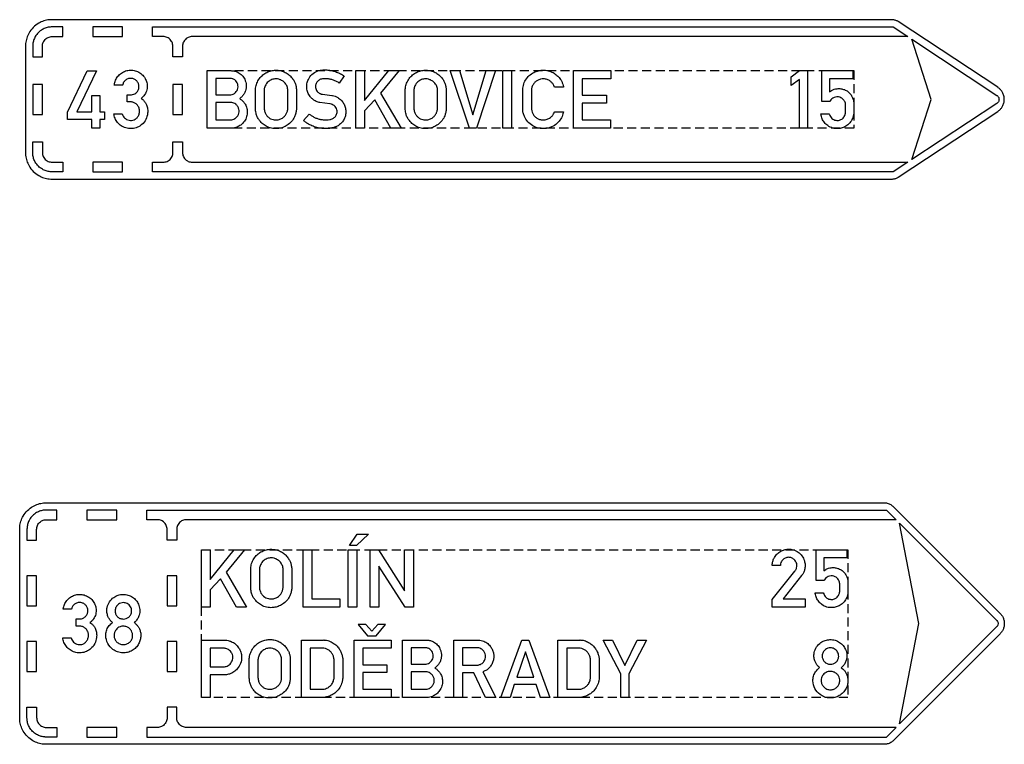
# Model space of a CAD drawing. Header units: millimetres. Extents: x -250 to 9561, y -312 to 1725.
# Tile 3 of 4: x 3673 to 5710, y 0 to 1500. Entities that reach past the tile are written whole.
import ezdxf

# ---------------------------------------------------------------- set-up
doc = ezdxf.new("R2010")
doc.units = ezdxf.units.MM
doc.header["$LTSCALE"] = 5
doc.linetypes.add('ČÁRKOVANÁX2', pattern=[1.5, 1, -0.5])
doc.layers.add('Značka', color=7, linetype='Continuous')

msp = doc.modelspace()

# ---------------------------------------------------------------- linework, layer by layer
at = {"layer": 'Značka', "color": 5}
for points in [[(3739.9, 1170.2), (5477.3, 1170.2, 0.001925), (5478.1, 1170.2, 0.006029), (5478.8, 1170.2, 0.031275), (5481.7, 1170.6, 0.030307), (5484.5, 1171.2, 0.031399), (5487.3, 1172.2, 0.03467), (5489.9, 1173.6), (5490.5, 1173.9), (5491.1, 1174.3), (5696.9, 1310.1), (5698.1, 1311), (5699.3, 1311.9, 0.052588), (5703.5, 1316, 0.052765), (5706.8, 1321, 0.065589), (5709.5, 1327.8, 0.065817), (5710.4, 1335.2, 0.06551), (5709.5, 1342.5, 0.063873), (5706.8, 1349.4, 0.052731), (5703.5, 1354.4, 0.057584), (5699.3, 1358.5), (5698.1, 1359.4), (5696.9, 1360.2), (5491.1, 1496.1), (5490.5, 1496.4), (5489.9, 1496.8, 0.031276), (5487.3, 1498.1, 0.030289), (5484.5, 1499.1, 0.031362), (5481.7, 1499.8, 0.03468), (5478.8, 1500.1), (5478.1, 1500.2), (5477.3, 1500.2), (3739.9, 1500.2), (3737, 1500.1), (3734.1, 1499.9, 0.055716), (3722.9, 1497.6, 0.056169), (3712.4, 1492.8, 0.069686), (3700.9, 1484.2, 0.068355), (3692.2, 1472.7, 0.05643), (3687.4, 1462.2, 0.061123), (3685.2, 1450.9, 0.012203), (3685, 1448.1, 0.004069), (3684.9, 1445.2), (3684.9, 1225.2, 0.003578), (3685, 1222.3, 0.010727), (3685.2, 1219.4, 0.055714), (3687.5, 1208.2, 0.056165), (3692.2, 1197.7, 0.069691), (3700.9, 1186.2, 0.068351), (3712.4, 1177.6, 0.056422), (3722.9, 1172.7, 0.061128), (3734.1, 1170.5), (3737, 1170.3), (3739.9, 1170.2)], [(3719.9, 1423.2), (3719.9, 1445.2, -0.003576), (3719.9, 1446.2, -0.010719), (3720, 1447.3, -0.055711), (3720.8, 1451.4, -0.056162), (3722.5, 1455.2, -0.069688), (3725.7, 1459.3, -0.068364), (3729.9, 1462.5, -0.056428), (3733.7, 1464.3, -0.061129), (3737.8, 1465.1), (3738.8, 1465.1), (3739.9, 1465.2), (3761.9, 1465.2), (3761.9, 1485.2), (3739.9, 1485.2), (3737.8, 1485.1), (3735.7, 1485, 0.055713), (3727.5, 1483.3, 0.056169), (3719.9, 1479.8, 0.069689), (3711.5, 1473.5, 0.068351), (3705.2, 1465.2, 0.056428), (3701.7, 1457.5, 0.061122), (3700.1, 1449.4, 0.0122), (3699.9, 1447.3, 0.004069), (3699.9, 1445.2), (3699.9, 1423.2), (3719.9, 1423.2)], [(5510.7, 1465.2), (4029.9, 1465.2), (4028.8, 1465.1), (4027.8, 1465.1, 0.055726), (4023.7, 1464.2, 0.056168), (4019.9, 1462.5, 0.069705), (4015.7, 1459.4, 0.068359), (4012.5, 1455.2, 0.056422), (4010.8, 1451.4, 0.061115), (4010, 1447.3, 0.012228), (4009.9, 1446.2, 0.004056), (4009.9, 1445.2), (4009.9, 1423.2), (3989.9, 1423.2), (3989.9, 1445.2), (3989.8, 1446.2, 0.01073), (3989.7, 1447.3, 0.055724), (3988.9, 1451.4, 0.056159), (3987.2, 1455.2, 0.069691), (3984, 1459.3, 0.068364), (3979.9, 1462.5, 0.056428), (3976, 1464.3, 0.06113), (3971.9, 1465.1), (3970.9, 1465.1), (3969.9, 1465.2), (3947.9, 1465.2), (3947.9, 1485.2), (5480.4, 1485.2), (5510.7, 1465.2)], [(5519, 1210.7), (5559, 1335.2), (5519, 1459.7), (5695, 1343.5), (5695.4, 1343.2), (5695.8, 1342.9, -0.052589), (5697.2, 1341.6, -0.05277), (5698.3, 1339.9, -0.065562), (5699.2, 1337.6, -0.065783), (5699.5, 1335.2, -0.065493), (5699.2, 1332.7, -0.063886), (5698.3, 1330.4), (5697.2, 1328.8, -0.057584), (5695.8, 1327.4), (5695.4, 1327.1), (5695, 1326.8), (5519, 1210.7)], [(3885, 1305.5), (3885.5, 1304.1, 0.016114), (3886, 1302.7, 0.066958), (3888.4, 1298.6, 0.067351), (3891.8, 1295.3, 0.079614), (3896.6, 1292.6, 0.083503), (3902, 1291.5, 0.07872), (3907.1, 1292, 0.077301), (3911.8, 1294.1, 0.094864), (3916.7, 1298.4, 0.087403), (3919.8, 1304.3, 0.097389), (3921, 1311.7, 0.104445), (3919.1, 1319, 0.094862), (3915.3, 1324.5, 0.09566), (3909.8, 1328.3, 0.045614), (3906.9, 1329.3, 0.043314), (3903.9, 1329.8), (3903.2, 1329.8), (3902.5, 1329.9), (3895.2, 1329.9), (3895.2, 1344.7), (3902.8, 1344.7), (3903.4, 1344.7), (3904.1, 1344.7, 0.089507), (3908.8, 1345.7, 0.078179), (3913, 1348.2, 0.09856), (3917.3, 1352.9, 0.099795), (3919.4, 1359, 0.096868), (3919.3, 1365.2, 0.098698), (3916.9, 1371, 0.100567), (3912.6, 1375.6, 0.097645), (3906.7, 1378.1, 0.106021), (3899.8, 1378.5, 0.108979), (3893.3, 1375.9, 0.096319), (3888.8, 1371.8, 0.100255), (3886.2, 1366.3), (3886, 1365.6), (3885.9, 1364.9), (3868.6, 1364.9, -0.004896), (3869.1, 1367.5, -0.014661), (3869.7, 1370.1, -0.07091), (3873.4, 1379.1, -0.076589), (3879.6, 1386.6, -0.078959), (3887.6, 1392.2, -0.07638), (3896.9, 1395.1, -0.077806), (3907, 1395.4, -0.077971), (3916.7, 1392.6, -0.081005), (3925.6, 1386.9, -0.080996), (3932.2, 1378.6, -0.076304), (3935.8, 1369.9, -0.079821), (3936.7, 1360.4, -0.092083), (3934.1, 1349.5, -0.10509), (3927.8, 1340.6, -0.020576), (3926, 1338.9), (3924, 1337.3), (3925.8, 1336), (3927.6, 1334.6, -0.058052), (3932.1, 1329.7, -0.058895), (3935.3, 1323.8, -0.07488), (3937.6, 1315.3, -0.064095), (3937.5, 1306.5, -0.089413), (3933.8, 1293.7, -0.101879), (3925.7, 1283.3, -0.087332), (3916.5, 1277.4, -0.080962), (3905.8, 1274.8, -0.079644), (3895, 1275.4, -0.082661), (3884.9, 1279.3, -0.076822), (3877, 1285.5, -0.07659), (3871.3, 1293.8, -0.041092), (3869.3, 1298.6, -0.040363), (3868.1, 1303.7), (3868, 1304.6), (3867.8, 1305.5), (3885, 1305.5)], [(4060.9, 1275.7), (4060.9, 1394.7), (4109.7, 1394.7), (4111, 1394.6), (4112.2, 1394.6, -0.053522), (4118.9, 1393.4, -0.058871), (4125.2, 1390.8, -0.084097), (4133.1, 1384.8, -0.083992), (4138.5, 1376.7, -0.052898), (4140.6, 1371, -0.048081), (4141.5, 1364.9, -0.047694), (4141.4, 1358.8, -0.051704), (4140, 1352.8, -0.05781), (4137.2, 1346.6, -0.056927), (4133.1, 1341.2, -0.018995), (4131.6, 1339.6, -0.01917), (4129.9, 1338.2), (4129, 1337.5), (4128.1, 1336.8), (4129.3, 1335.9), (4130.5, 1335, -0.045533), (4135.5, 1330.5, -0.053971), (4139.4, 1325.1, -0.077426), (4143, 1316.5, -0.076327), (4143.8, 1307.3, -0.084936), (4141.7, 1297, -0.082722), (4136.3, 1287.9, -0.067289), (4130.2, 1282, -0.067548), (4122.8, 1277.9, -0.045461), (4117.6, 1276.3, -0.04876), (4112.3, 1275.7), (4111.2, 1275.7), (4110.2, 1275.7), (4060.9, 1275.7)], [(4160.6, 1354.3, -0.001488), (4160.7, 1355.2, -0.004525), (4160.7, 1356.2, -0.030674), (4161.4, 1361.2, -0.031071), (4162.7, 1366.1, -0.066297), (4167.3, 1375.9, -0.068474), (4174.3, 1384.2, -0.061858), (4182, 1390, -0.059931), (4190.9, 1393.7, -0.057342), (4200.1, 1395.5, -0.057584), (4209.4, 1395.1, -0.056914), (4218.3, 1392.8, -0.057499), (4226.5, 1388.6, -0.055379), (4233.4, 1383, -0.053459), (4239, 1376.1, -0.043032), (4242.3, 1370.1, -0.048855), (4244.4, 1363.6, -0.022739), (4245.1, 1360.1, -0.012948), (4245.5, 1356.5), (4245.6, 1355.9), (4245.6, 1355.4), (4245.6, 1315.5, -0.00099), (4245.6, 1314.6, -0.002768), (4245.5, 1313.7, -0.035768), (4244.2, 1306.3, -0.047835), (4241.7, 1299.2, -0.07879), (4235.3, 1289.3, -0.073095), (4226.3, 1281.6, -0.060116), (4217.7, 1277.2, -0.059847), (4208.3, 1275, -0.071109), (4196.6, 1275, -0.074187), (4185.4, 1278.4, -0.06604), (4176.6, 1283.8, -0.061697), (4169.4, 1291.2, -0.047085), (4165.2, 1297.6, -0.053872), (4162.5, 1304.6, -0.030227), (4161.4, 1309.2, -0.017685), (4160.8, 1313.9), (4160.7, 1315), (4160.6, 1316.1), (4160.6, 1354.3)], [(4272.2, 1304.9), (4273.3, 1303.9), (4274.5, 1303, 0.039103), (4279.9, 1299.4, 0.032091), (4285.9, 1296.6, 0.03265), (4292.3, 1294.4, 0.039891), (4298.8, 1293.2, 0.024489), (4303.3, 1292.8, 0.01432), (4307.8, 1292.9, 0.035311), (4314.5, 1293.4, 0.084139), (4320.8, 1295.5, 0.055196), (4323.7, 1297.4, 0.056), (4326.2, 1299.9, 0.057315), (4328, 1302.8, 0.05691), (4329.2, 1306.1, 0.062829), (4329.7, 1309.9, 0.064434), (4329.2, 1313.7, 0.085849), (4327.1, 1318.5, 0.089188), (4323.6, 1322.3, 0.071834), (4319.8, 1324.5, 0.059307), (4315.7, 1325.7), (4315.2, 1325.7), (4314.7, 1325.8), (4293.9, 1328.5), (4293.1, 1328.7), (4292.3, 1329, -0.017774), (4288.3, 1330.3, -0.032305), (4284.4, 1332, -0.062178), (4278.6, 1336, -0.05528), (4273.8, 1341.3, -0.068822), (4269.2, 1349.4, -0.072887), (4267, 1358.4, -0.074661), (4267.3, 1367.6, -0.072247), (4270.2, 1376.4, -0.094604), (4277.7, 1386.8, -0.103596), (4288.5, 1393.5, -0.055199), (4295.3, 1395.4, -0.035097), (4302.4, 1396.1, -0.02941), (4310.4, 1396, -0.030642), (4318.2, 1394.8, -0.03294), (4326.7, 1392.6, -0.029907), (4334.9, 1389.3, -0.019585), (4339, 1387.3, -0.028937), (4342.9, 1384.8), (4343.7, 1384.2), (4344.5, 1383.7), (4334.3, 1369), (4332.9, 1369.9), (4331.6, 1370.7, 0.031818), (4325.3, 1373.8, 0.035472), (4318.7, 1376.1, 0.037908), (4311.9, 1377.5, 0.035605), (4304.9, 1377.9, 0.05695), (4297.4, 1377.2, 0.118684), (4290.9, 1374.1, 0.089577), (4287.6, 1370.5, 0.077151), (4285.5, 1366, 0.050936), (4285, 1362.9, 0.055001), (4285, 1359.8, 0.076583), (4286.3, 1355.4, 0.070202), (4288.7, 1351.6, 0.053199), (4291.1, 1349.2, 0.057403), (4293.9, 1347.4, 0.030535), (4295.4, 1346.7, 0.032979), (4296.9, 1346.3), (4298.2, 1346), (4299.4, 1345.9), (4319.1, 1343.3), (4319.7, 1343.2), (4320.4, 1343.1, -0.057691), (4325.9, 1341.6, -0.045352), (4331.1, 1339, -0.06211), (4338, 1333.6, -0.068461), (4343.2, 1326.8, -0.067352), (4346.5, 1319.1, -0.064545), (4347.8, 1310.8, -0.073537), (4346.8, 1301.2, -0.075687), (4343.1, 1292.3, -0.065672), (4338.1, 1285.7, -0.06668), (4331.6, 1280.7, -0.056086), (4324.6, 1277.5, -0.038298), (4317.1, 1275.6, -0.042199), (4306.3, 1274.6, -0.042477), (4295.6, 1275.3, -0.040677), (4285.1, 1277.7, -0.036914), (4275.1, 1281.6, -0.028951), (4268.6, 1285.1, -0.038935), (4262.6, 1289.4), (4261.5, 1290.3), (4260.5, 1291.2), (4272.2, 1304.9)], [(4470.5, 1354.3), (4470.6, 1355.2, -0.004463), (4470.7, 1356.2, -0.030674), (4471.3, 1361.2, -0.031065), (4472.6, 1366.1, -0.066297), (4477.2, 1375.9, -0.068476), (4484.2, 1384.2, -0.061858), (4491.9, 1390, -0.059933), (4500.8, 1393.7, -0.057342), (4510, 1395.5, -0.057585), (4519.3, 1395.1, -0.056914), (4528.2, 1392.8, -0.057496), (4536.4, 1388.6, -0.055379), (4543.3, 1383, -0.053448), (4548.9, 1376.1, -0.043017), (4552.2, 1370.1, -0.048838), (4554.3, 1363.6, -0.022706), (4555, 1360.1, -0.012948), (4555.4, 1356.5), (4555.5, 1355.9), (4555.6, 1355.4), (4555.6, 1315.5), (4555.5, 1314.6), (4555.4, 1313.7, -0.035776), (4554.1, 1306.3, -0.047842), (4551.6, 1299.2, -0.078799), (4545.2, 1289.3, -0.073095), (4536.2, 1281.6, -0.060122), (4527.6, 1277.2, -0.059847), (4518.2, 1275, -0.071109), (4506.5, 1275, -0.074185), (4495.3, 1278.4, -0.066043), (4486.5, 1283.8, -0.061691), (4479.3, 1291.2, -0.047086), (4475.1, 1297.6, -0.053872), (4472.4, 1304.6, -0.030221), (4471.3, 1309.2, -0.017672), (4470.7, 1313.9), (4470.6, 1315), (4470.5, 1316.1), (4470.5, 1354.3)], [(4798.2, 1309.7), (4797.7, 1307.5), (4797.2, 1305.3, -0.074267), (4792.6, 1294.7, -0.07334), (4785.1, 1285.8, -0.087472), (4773.4, 1278.1, -0.087033), (4759.9, 1274.8, -0.081781), (4746.8, 1275.6, -0.082642), (4734.7, 1280.5, -0.082255), (4724.5, 1288.8, -0.076612), (4717.4, 1300, -0.049038), (4714.8, 1307, -0.06406), (4713.8, 1314.2), (4713.8, 1315.1), (4713.9, 1316), (4713.9, 1356), (4713.9, 1357.2), (4714.1, 1358.4, -0.076277), (4717.1, 1369.9, -0.076924), (4723.5, 1380.2, -0.07328), (4731.8, 1387.9, -0.069836), (4741.9, 1393.1, -0.059238), (4751.3, 1395.4, -0.060626), (4761, 1395.4, -0.068021), (4771.6, 1392.9, -0.06641), (4781.3, 1387.6, -0.053993), (4787.9, 1381.8, -0.055384), (4793.1, 1374.8, -0.038268), (4795.8, 1369.6, -0.040719), (4797.5, 1364.1), (4797.9, 1362.4), (4798.3, 1360.7), (4779.6, 1360.7), (4778.9, 1362.5, 0.015644), (4778.1, 1364.2, 0.060783), (4775, 1369, 0.062697), (4770.8, 1372.9, 0.078745), (4764.4, 1376.3, 0.078053), (4757.3, 1377.6, 0.073295), (4750.6, 1377, 0.073377), (4744.3, 1374.5, 0.069989), (4739.1, 1370.7, 0.0703), (4735.2, 1365.6, 0.038797), (4733.6, 1362.3, 0.035413), (4732.5, 1358.9, 0.022029), (4732.1, 1357, 0.028788), (4731.9, 1355), (4731.8, 1354.5), (4731.8, 1354), (4731.8, 1316.3), (4731.9, 1315.6), (4732, 1314.8, 0.059588), (4733.3, 1308.7, 0.068103), (4736.2, 1303.2, 0.072022), (4740.4, 1298.5, 0.068632), (4745.7, 1295, 0.071736), (4752, 1292.9, 0.073118), (4758.7, 1292.7, 0.082615), (4766.1, 1294.6, 0.081785), (4772.5, 1298.8, 0.058806), (4776.2, 1302.8, 0.059261), (4778.8, 1307.5), (4779.3, 1308.6), (4779.7, 1309.7), (4798.2, 1309.7)], [(5348.1, 1305.4), (5348.3, 1304.6), (5348.6, 1303.8, 0.061321), (5350.5, 1299.5, 0.076057), (5353.5, 1295.9, 0.081251), (5357.4, 1293.2, 0.074055), (5362, 1291.9, 0.102548), (5369.1, 1292.1, 0.116977), (5375.3, 1295.2, 0.072321), (5378.3, 1298.1, 0.058833), (5380.3, 1301.8, 0.043852), (5381.4, 1304.8, 0.050818), (5381.8, 1307.9), (5381.9, 1308.8), (5381.9, 1309.6), (5381.9, 1324), (5381.8, 1325.7), (5381.5, 1327.4, 0.068278), (5380.3, 1330.8, 0.054012), (5378.2, 1333.9, 0.069233), (5374.5, 1337.4, 0.080534), (5370.1, 1339.7, 0.097815), (5364.1, 1340.5, 0.091131), (5358.2, 1339.1, 0.085459), (5353.4, 1336.3, 0.103671), (5350.1, 1332), (5349.9, 1331.5), (5349.6, 1330.9), (5332.9, 1330.9), (5332.9, 1394.7), (5396.7, 1394.7), (5396.7, 1377.7), (5348.8, 1377.7), (5348.8, 1350.9), (5350.8, 1352.3), (5352.8, 1353.5, -0.051738), (5358.4, 1356, -0.05271), (5364.5, 1357.3, -0.06579), (5372.1, 1357.3, -0.065565), (5379.5, 1355.3, -0.06935), (5386.6, 1351.4, -0.071359), (5392.3, 1345.7, -0.059659), (5395.9, 1339.8, -0.05382), (5398.1, 1333.3), (5398.7, 1330.7), (5398.9, 1328), (5398.9, 1327.6), (5398.9, 1327.3), (5398.9, 1308.2), (5398.8, 1307.3), (5398.8, 1306.5, -0.045309), (5398, 1301, -0.043665), (5396.3, 1295.8, -0.080872), (5390.8, 1286.6, -0.08453), (5382.6, 1279.6, -0.069816), (5374.8, 1276, -0.066782), (5366.4, 1274.6, -0.084629), (5355.2, 1275.9, -0.088721), (5345.1, 1280.9, -0.07419), (5338.3, 1287.2, -0.070954), (5333.6, 1295.1, -0.035747), (5332.1, 1299.4, -0.037157), (5331.2, 1303.8), (5331.1, 1304.6), (5331, 1305.4), (5348.1, 1305.4)], [(4079, 1378.7), (4079, 1344.7), (4107.5, 1344.7), (4108.6, 1344.8), (4109.7, 1344.8, 0.091636), (4114.8, 1346.2, 0.080742), (4119.2, 1349.3, 0.081305), (4122.6, 1353.5, 0.086095), (4124.4, 1358.6, 0.08746), (4124.6, 1364.1, 0.085843), (4122.9, 1369.3, 0.081925), (4119.8, 1373.6, 0.078646), (4115.6, 1376.8, 0.046715), (4112.9, 1378, 0.054002), (4110.1, 1378.6), (4109.5, 1378.6), (4108.9, 1378.7), (4079, 1378.7)], [(4178.8, 1354.2), (4178.8, 1316.1), (4178.8, 1315.4), (4178.9, 1314.7, 0.037584), (4179.5, 1310.9, 0.041676), (4180.7, 1307.3, 0.062888), (4183.5, 1302.4, 0.060173), (4187.4, 1298.3, 0.059421), (4192, 1295.2, 0.064329), (4197.2, 1293.2, 0.050505), (4201.4, 1292.6, 0.044565), (4205.8, 1292.8, 0.073918), (4213.1, 1294.7, 0.085005), (4219.4, 1298.8, 0.073628), (4223.6, 1303.7, 0.063572), (4226.4, 1309.5, 0.033212), (4227.2, 1312.5, 0.042657), (4227.6, 1315.5, 0.00462), (4227.6, 1315.8), (4227.6, 1316.2), (4227.6, 1354.1, 0.002796), (4227.6, 1354.8, 0.00841), (4227.6, 1355.5, 0.062598), (4226.9, 1359.6, 0.048312), (4225.4, 1363.6, 0.076906), (4221, 1370, 0.08378), (4214.8, 1374.6, 0.069864), (4209.1, 1376.9, 0.066682), (4203, 1377.6, 0.088518), (4194.5, 1376.1, 0.098117), (4187.2, 1371.8, 0.062848), (4183.6, 1367.8, 0.051386), (4180.9, 1363.2, 0.039531), (4179.5, 1359.4, 0.050745), (4178.8, 1355.5, 0.007108), (4178.8, 1354.9, 0.002307), (4178.8, 1354.2)], [(4488.7, 1354.2), (4488.7, 1316.1), (4488.7, 1315.4, 0.005165), (4488.8, 1314.7, 0.037584), (4489.4, 1310.9, 0.041676), (4490.6, 1307.3, 0.062884), (4493.4, 1302.4, 0.060158), (4497.3, 1298.3, 0.059421), (4501.9, 1295.2, 0.064337), (4507.1, 1293.2, 0.050509), (4511.3, 1292.6, 0.044565), (4515.7, 1292.8, 0.073921), (4523, 1294.7, 0.085014), (4529.3, 1298.8, 0.073642), (4533.5, 1303.7, 0.063581), (4536.3, 1309.5, 0.033212), (4537.1, 1312.5, 0.042657), (4537.5, 1315.5), (4537.5, 1315.8), (4537.5, 1316.2), (4537.5, 1354.1), (4537.5, 1354.8, 0.00832), (4537.5, 1355.5, 0.062613), (4536.9, 1359.6, 0.048324), (4535.3, 1363.6, 0.076906), (4530.9, 1370, 0.083776), (4524.7, 1374.6, 0.069857), (4519, 1376.9, 0.06668), (4512.9, 1377.6, 0.088519), (4504.4, 1376.1, 0.098118), (4497.1, 1371.8, 0.06286), (4493.5, 1367.8, 0.051395), (4490.8, 1363.2, 0.039531), (4489.4, 1359.4, 0.050753), (4488.7, 1355.5, 0.0072), (4488.7, 1354.9), (4488.7, 1354.2)], [(4079, 1328.9), (4079, 1292.8), (4107.6, 1292.8), (4108.7, 1292.8), (4109.8, 1292.9, 0.05871), (4114, 1293.7, 0.063108), (4118, 1295.5, 0.084062), (4122.4, 1299.1, 0.085728), (4125.4, 1304, 0.082254), (4126.7, 1309.3, 0.080975), (4126.3, 1314.7, 0.088842), (4124, 1320.4, 0.084254), (4119.9, 1325, 0.065597), (4116.2, 1327.4, 0.080403), (4112, 1328.6), (4110.8, 1328.8), (4109.6, 1328.9), (4079, 1328.9)], [(3719.9, 1247.2), (3719.9, 1225.2), (3719.9, 1224.1, 0.010719), (3720, 1223.1, 0.055715), (3720.8, 1219, 0.056167), (3722.5, 1215.2, 0.069688), (3725.7, 1211, 0.068346), (3729.9, 1207.9, 0.056442), (3733.7, 1206.1, 0.061115), (3737.8, 1205.3), (3738.8, 1205.2), (3739.9, 1205.2), (3761.9, 1205.2), (3761.9, 1185.2), (3739.9, 1185.2), (3737.8, 1185.3), (3735.7, 1185.4, -0.055713), (3727.5, 1187.1, -0.056169), (3719.9, 1190.5, -0.069693), (3711.5, 1196.8, -0.068355), (3705.2, 1205.2, -0.056428), (3701.7, 1212.8, -0.061122), (3700.1, 1221, -0.012202), (3699.9, 1223.1, -0.004068), (3699.9, 1225.2), (3699.9, 1247.2), (3719.9, 1247.2)], [(5480.4, 1185.2), (3947.9, 1185.2), (3947.9, 1205.2), (3969.9, 1205.2), (3970.9, 1205.2), (3971.9, 1205.3, 0.055698), (3976, 1206.1, 0.056168), (3979.9, 1207.9, 0.069686), (3984, 1211, 0.068359), (3987.2, 1215.2, 0.056422), (3988.9, 1219, 0.061129), (3989.7, 1223.1, 0.012221), (3989.8, 1224.1, 0.004085), (3989.9, 1225.2), (3989.9, 1247.2), (4009.9, 1247.2), (4009.9, 1225.2, 0.003561), (4009.9, 1224.1, 0.01073), (4010, 1223.1, 0.055727), (4010.8, 1219, 0.056164), (4012.5, 1215.2, 0.069691), (4015.7, 1211, 0.068345), (4019.9, 1207.9, 0.056441), (4023.7, 1206.1, 0.061115), (4027.8, 1205.3), (4028.8, 1205.2), (4029.9, 1205.2), (5510.7, 1205.2), (5480.4, 1185.2)], [(3727.8, 499.9), (5462.5, 499.9), (5463.5, 499.9, -0.008061), (5464.4, 499.9, -0.042035), (5468.3, 499.3, -0.0409), (5472.1, 498, -0.042267), (5475.6, 496.3, -0.046616), (5478.7, 493.9), (5479.5, 493.3), (5480.2, 492.6), (5701.6, 271.1), (5702.7, 270), (5703.7, 268.8, -0.055725), (5707.2, 263.6, -0.05616), (5709.4, 257.7, -0.069695), (5710.5, 249.9, -0.068339), (5709.4, 242.2, -0.056404), (5707.2, 236.3, -0.061118), (5703.7, 231.1), (5702.7, 229.9), (5701.6, 228.7), (5480.2, 7.3), (5479.5, 6.6), (5478.7, 5.9, -0.042026), (5475.6, 3.6, -0.040912), (5472.1, 1.8, -0.042256), (5468.3, 0.6, -0.046623), (5464.4, 0, -0.009272), (5463.5, 0), (5462.5, -0.1), (3727.8, -0.1, -0.003577), (3725, 0, -0.010726), (3722.1, 0.2, -0.055715), (3710.9, 2.5, -0.056166), (3700.3, 7.3, -0.06969), (3688.9, 16, -0.068356), (3680.2, 27.4, -0.056428), (3675.4, 37.9, -0.061122), (3673.1, 49.2, -0.012202), (3673, 52.1, -0.004069), (3672.8, 54.9), (3672.8, 444.9, -0.003577), (3673, 447.8, -0.010727), (3673.1, 450.7, -0.055715), (3675.5, 461.9, -0.056165), (3680.2, 472.4, -0.069692), (3688.9, 483.9, -0.068357), (3700.3, 492.6, -0.056429), (3710.9, 497.4, -0.061123), (3722.1, 499.6), (3725, 499.8), (3727.8, 499.9)], [(3707.9, 422.9), (3707.9, 444.9, -0.003576), (3708, 446, -0.010723), (3708, 447, -0.055716), (3708.9, 451.1, -0.056165), (3710.6, 454.9, -0.069688), (3713.7, 459.1, -0.068355), (3717.9, 462.3, -0.056435), (3721.7, 464, -0.061122), (3725.8, 464.8), (3726.9, 464.9), (3727.9, 464.9), (3749.9, 464.9), (3749.9, 484.9), (3727.9, 484.9), (3725.8, 484.9), (3723.7, 484.7, 0.055713), (3715.6, 483, 0.056166), (3707.9, 479.6, 0.069689), (3699.6, 473.3, 0.068357), (3693.3, 464.9, 0.056427), (3689.8, 457.3, 0.061122), (3688.1, 449.1, 0.012202), (3688, 447, 0.004069), (3687.9, 444.9), (3687.9, 422.9), (3707.9, 422.9)], [(5486.7, 464.9), (4017.9, 464.9), (4016.9, 464.9), (4015.8, 464.8, 0.055714), (4011.7, 464, 0.056168), (4007.9, 462.3, 0.069687), (4003.8, 459.1, 0.068351), (4000.6, 454.9, 0.056435), (3998.8, 451.1, 0.061122), (3998, 447, 0.012165), (3998, 446, 0.004057), (3997.9, 444.9), (3997.9, 422.9), (3977.9, 422.9), (3977.9, 444.9, 0.00359), (3977.9, 446, 0.010705), (3977.8, 447, 0.055714), (3977, 451.1, 0.056168), (3975.2, 454.9, 0.069687), (3972.1, 459.1, 0.068351), (3967.9, 462.3, 0.056435), (3964.1, 464, 0.061122), (3960, 464.8), (3959, 464.9), (3957.9, 464.9), (3935.9, 464.9), (3935.9, 484.9), (5466.7, 484.9), (5486.7, 464.9)], [(5493.8, 42), (5533.8, 249.9), (5493.8, 457.9), (5694.6, 257), (5695, 256.6), (5695.3, 256.2), (5696.5, 254.5), (5697.2, 252.5, -0.06968), (5697.6, 249.9), (5697.2, 247.3), (5696.5, 245.4), (5695.3, 243.6), (5695, 243.2), (5694.6, 242.9), (5493.8, 42)], [(4150.9, 362.5), (4150.9, 363.5), (4151, 364.5, -0.030684), (4151.6, 369.4, -0.031073), (4152.9, 374.3, -0.066298), (4157.5, 384.1, -0.068482), (4164.5, 392.4, -0.061859), (4172.2, 398.2, -0.059931), (4181.1, 402, -0.057346), (4190.3, 403.7, -0.057578), (4199.6, 403.3, -0.056911), (4208.5, 401.1, -0.057499), (4216.7, 396.9, -0.055376), (4223.6, 391.3, -0.053459), (4229.2, 384.3, -0.043034), (4232.5, 378.3, -0.048857), (4234.6, 371.9, -0.022736), (4235.3, 368.4, -0.012964), (4235.7, 364.8), (4235.8, 364.2), (4235.9, 363.6), (4235.9, 323.7), (4235.8, 322.8), (4235.7, 321.9, -0.035784), (4234.4, 314.5, -0.047851), (4231.9, 307.4, -0.078787), (4225.6, 297.5, -0.073097), (4216.5, 289.8, -0.060113), (4207.9, 285.4, -0.059844), (4198.5, 283.2, -0.071111), (4186.8, 283.3, -0.074185), (4175.6, 286.7, -0.066038), (4166.8, 292, -0.061695), (4159.6, 299.5, -0.047085), (4155.4, 305.8, -0.053876), (4152.7, 312.8, -0.030222), (4151.6, 317.5, -0.01768), (4151, 322.2), (4150.9, 323.3), (4150.9, 324.4), (4150.9, 362.5)], [(5230.2, 283.9), (5230.2, 299.8), (5276.8, 358.4), (5277.5, 359.3), (5278.1, 360.2, 0.083007), (5280.6, 365.5, 0.094413), (5281.2, 371.3, 0.092135), (5280, 376.6, 0.084041), (5277, 381.2, 0.098132), (5271.7, 385.3, 0.106058), (5265.3, 387, 0.106169), (5258.8, 386.2, 0.099961), (5253.1, 382.8, 0.083701), (5249.5, 378.7, 0.091649), (5247.6, 373.7), (5247.3, 371.9), (5247.2, 370), (5230.2, 370), (5230.3, 371.6), (5230.3, 373.2, -0.059427), (5231.8, 380.4, -0.058248), (5234.8, 387, -0.072137), (5240.5, 394.3, -0.072222), (5247.9, 399.7, -0.061477), (5255.1, 402.7, -0.059945), (5262.8, 403.8, -0.083062), (5273.8, 402.6, -0.087055), (5283.8, 397.7, -0.087756), (5291.8, 390, -0.087803), (5296.7, 380.1, -0.068495), (5298.2, 371.6, -0.06242), (5297.5, 363, -0.050672), (5295.6, 356.6, -0.061844), (5292.4, 350.9), (5291.8, 350), (5291.1, 349.2), (5252.5, 300.9), (5298.2, 300.9), (5298.2, 283.9), (5230.2, 283.9)], [(5336.1, 313.6), (5336.3, 312.8), (5336.6, 312.1, 0.061326), (5338.5, 307.8, 0.076057), (5341.5, 304.1, 0.081246), (5345.4, 301.5, 0.074037), (5349.9, 300.1, 0.10254), (5357.1, 300.3, 0.116985), (5363.3, 303.4, 0.072331), (5366.3, 306.4, 0.058843), (5368.3, 310, 0.043849), (5369.4, 313, 0.050817), (5369.8, 316.2), (5369.9, 317), (5369.9, 317.8), (5369.9, 332.3), (5369.7, 334), (5369.5, 335.6, 0.06828), (5368.3, 339.1, 0.054022), (5366.2, 342.2, 0.06925), (5362.5, 345.7, 0.08055), (5358, 347.9, 0.097815), (5352.1, 348.8, 0.091126), (5346.1, 347.4, 0.085473), (5341.4, 344.5, 0.103664), (5338.1, 340.2), (5337.9, 339.7), (5337.6, 339.2), (5320.9, 339.2), (5320.9, 402.9), (5384.7, 402.9), (5384.7, 386), (5336.8, 386), (5336.8, 359.2), (5338.8, 360.5), (5340.8, 361.8, -0.051729), (5346.4, 364.3, -0.052706), (5352.4, 365.6, -0.065798), (5360.1, 365.6, -0.065557), (5367.5, 363.6, -0.069363), (5374.6, 359.7, -0.071362), (5380.3, 354, -0.059655), (5383.9, 348.1, -0.053817), (5386.1, 341.6), (5386.6, 338.9), (5386.8, 336.2), (5386.8, 335.9), (5386.8, 335.5), (5386.8, 316.4), (5386.8, 315.6), (5386.8, 314.7, -0.045308), (5386, 309.3, -0.043665), (5384.3, 304, -0.080877), (5378.8, 294.8, -0.08453), (5370.6, 287.9, -0.069813), (5362.8, 284.3, -0.066782), (5354.4, 282.9, -0.084624), (5343.2, 284.2, -0.088723), (5333.1, 289.2, -0.074188), (5326.3, 295.5, -0.070953), (5321.6, 303.4, -0.035744), (5320.1, 307.6, -0.037157), (5319.2, 312.1), (5319.1, 312.8), (5319, 313.6), (5336.1, 313.6)], [(4169, 362.4), (4169, 324.4), (4169, 323.6), (4169.1, 322.9, 0.037599), (4169.7, 319.2, 0.041691), (4171, 315.6, 0.062903), (4173.7, 310.7, 0.060173), (4177.7, 306.5, 0.059421), (4182.2, 303.4, 0.064326), (4187.4, 301.5, 0.050523), (4191.7, 300.8, 0.044573), (4196, 301, 0.073914), (4203.3, 303, 0.085011), (4209.6, 307.1, 0.073621), (4213.9, 311.9, 0.063585), (4216.6, 317.8, 0.033171), (4217.4, 320.7, 0.042617), (4217.8, 323.7), (4217.8, 324.1), (4217.8, 324.5), (4217.8, 362.3), (4217.8, 363), (4217.8, 363.7, 0.062601), (4217.2, 367.8, 0.048315), (4215.6, 371.8, 0.076903), (4211.2, 378.2, 0.08377), (4205, 382.9, 0.069862), (4199.3, 385.2, 0.06667), (4193.2, 385.9, 0.088521), (4184.7, 384.4, 0.098116), (4177.4, 380, 0.062848), (4173.8, 376.1, 0.051404), (4171.2, 371.4, 0.039529), (4169.8, 367.7, 0.05075), (4169.1, 363.8), (4169, 363.1), (4169, 362.4)], [(3779.3, 220.2, 0.005361), (3779.8, 218.8, 0.016113), (3780.3, 217.5, 0.066969), (3782.7, 213.4, 0.067352), (3786.1, 210.1, 0.079617), (3790.9, 207.3, 0.083501), (3796.3, 206.3, 0.078723), (3801.4, 206.8, 0.077305), (3806.1, 208.8, 0.094873), (3811.1, 213.2, 0.087407), (3814.1, 219.1, 0.097388), (3815.3, 226.5, 0.104442), (3813.5, 233.7, 0.094863), (3809.6, 239.3, 0.095662), (3804.1, 243, 0.045595), (3801.2, 244, 0.043324), (3798.2, 244.5), (3797.5, 244.6), (3796.8, 244.6), (3789.5, 244.6), (3789.5, 259.5), (3797.1, 259.5), (3797.7, 259.5), (3798.4, 259.5, 0.089514), (3803.1, 260.4, 0.078181), (3807.3, 262.9, 0.098562), (3811.6, 267.7, 0.099796), (3813.7, 273.7, 0.096868), (3813.6, 280, 0.098697), (3811.2, 285.7, 0.100562), (3806.9, 290.3, 0.097636), (3801.1, 292.9, 0.106012), (3794.1, 293.2, 0.108975), (3787.6, 290.7, 0.096314), (3783.1, 286.5, 0.100254), (3780.5, 281, 0.009587), (3780.3, 280.4), (3780.2, 279.7), (3762.9, 279.7, -0.004902), (3763.4, 282.3, -0.014656), (3764, 284.8, -0.070911), (3767.7, 293.8, -0.07659), (3773.9, 301.4, -0.07896), (3781.9, 307, -0.076377), (3791.2, 309.9, -0.077803), (3801.3, 310.2, -0.077972), (3811, 307.3, -0.081009), (3819.9, 301.6, -0.080994), (3826.5, 293.4, -0.076304), (3830.2, 284.6, -0.079819), (3831, 275.1, -0.092078), (3828.4, 264.3, -0.105091), (3822.1, 255.3, -0.020585), (3820.3, 253.7, -0.006864), (3818.3, 252.1), (3820.1, 250.7, -0.015052), (3821.9, 249.3, -0.058052), (3826.4, 244.4, -0.058899), (3829.6, 238.6, -0.074884), (3831.9, 230.1, -0.064097), (3831.9, 221.2, -0.089411), (3828.1, 208.4, -0.101883), (3820, 198, -0.087332), (3810.8, 192.1, -0.080966), (3800.1, 189.5, -0.07965), (3789.3, 190.1, -0.082663), (3779.2, 194.1, -0.076825), (3771.3, 200.3, -0.076587), (3765.6, 208.5, -0.041096), (3763.6, 213.4, -0.040366), (3762.4, 218.4, -0.005213), (3762.3, 219.3), (3762.2, 220.2), (3779.3, 220.2)], [(3864.8, 252.3, -0.004525), (3863.2, 253.8, -0.013593), (3861.6, 255.3, -0.053041), (3857.7, 260.5, -0.056321), (3854.9, 266.4, -0.074006), (3853.2, 274.7, -0.069895), (3853.9, 283.2, -0.098171), (3858.8, 295, -0.100619), (3867.8, 304.1, -0.080454), (3876.6, 308.6, -0.075913), (3886.4, 310.2, -0.078228), (3896.8, 308.9, -0.081327), (3906.2, 304.5, -0.076774), (3913.5, 298.1, -0.074239), (3918.5, 289.8, -0.086922), (3921.4, 278.8, -0.09762), (3920.1, 267.6, -0.06932), (3917.1, 260.4, -0.065637), (3912.2, 254.4, -0.01101), (3911, 253.3, -0.003672), (3909.8, 252.1, -0.005467), (3911.8, 250.5, -0.016428), (3913.7, 248.7, -0.049535), (3917.7, 244.1, -0.049122), (3920.7, 238.7, -0.05798), (3922.9, 231.8, -0.057677), (3923.5, 224.6, -0.065986), (3922.3, 216.1, -0.061527), (3919, 208.1, -0.069163), (3913.3, 200.2, -0.073508), (3905.6, 194.2, -0.076286), (3896.2, 190.3, -0.072984), (3886, 189.4, -0.078096), (3875.4, 191.3, -0.08033), (3865.9, 196.5, -0.11502), (3855.2, 208.9, -0.124812), (3851.2, 224.8, -0.083783), (3852.4, 234.8, -0.08315), (3856.7, 243.8, -0.038223), (3859.8, 247.6, -0.030574), (3863.3, 251), (3864, 251.6), (3864.8, 252.3)], [(3887.4, 293.3, 0.080316), (3882, 292.4, 0.085962), (3877.2, 289.9, 0.116247), (3872.2, 284.1, 0.119269), (3870.3, 276.7, 0.107898), (3871.3, 270.1, 0.106442), (3874.9, 264.5, 0.104975), (3880.4, 260.7, 0.100132), (3887, 259.3, 0.094738), (3893.1, 260.2, 0.098508), (3898.5, 263.3, 0.106669), (3902.8, 268.8, 0.108978), (3904.4, 275.5, 0.076155), (3904, 280.1, 0.070396), (3902.3, 284.4, 0.07472), (3899.2, 288.4, 0.078342), (3895.1, 291.4, 0.064612), (3891.4, 292.8, 0.061609), (3887.4, 293.3)], [(3887.4, 244.5, 0.045287), (3884, 244.3, 0.047545), (3880.7, 243.4, 0.072359), (3876, 240.9, 0.073224), (3872.2, 237.1, 0.090606), (3869.1, 231.3, 0.092288), (3868.2, 224.8, 0.096897), (3869.7, 218, 0.096607), (3873.5, 212.3, 0.105779), (3879.8, 207.8, 0.105689), (3887.4, 206.3, 0.101748), (3894.6, 207.7, 0.102475), (3900.7, 211.7, 0.096588), (3904.8, 217.3, 0.094972), (3906.5, 224, 0.08007), (3906.1, 229.7, 0.079526), (3904, 235, 0.08588), (3899.9, 239.9, 0.087518), (3894.5, 243.1, 0.051609), (3891, 244.2, 0.047119), (3887.4, 244.5)], [(4048.9, 96.9), (4048.9, 215.9), (4097.1, 215.9), (4097.8, 215.9), (4098.5, 215.8, -0.025344), (4104.6, 214.6, -0.042922), (4110.5, 212.7, -0.079586), (4119.2, 207.5, -0.076488), (4126, 199.8, -0.07689), (4130.5, 190.6, -0.075742), (4132, 180.5, -0.094029), (4129.9, 167.4, -0.098358), (4123.1, 156.1, -0.07329), (4115.9, 149.7, -0.067693), (4107.3, 145.5, -0.034206), (4102.8, 144.3, -0.037879), (4098.2, 143.7, -0.004948), (4097.5, 143.7, -0.001649), (4096.7, 143.7), (4067.1, 143.7), (4067.1, 96.9), (4048.9, 96.9)], [(4147.9, 175.5), (4148, 176.5), (4148, 177.5, -0.030672), (4148.7, 182.4, -0.031076), (4150, 187.3, -0.066296), (4154.5, 197.1, -0.068478), (4161.6, 205.4, -0.061858), (4169.3, 211.2, -0.059929), (4178.2, 215, -0.057343), (4187.3, 216.7, -0.057581), (4196.7, 216.3, -0.056913), (4205.6, 214.1, -0.057498), (4213.8, 209.9, -0.05538), (4220.7, 204.3, -0.05346), (4226.3, 197.3, -0.043035), (4229.6, 191.3, -0.048855), (4231.7, 184.9, -0.022736), (4232.4, 181.4, -0.012929), (4232.8, 177.8), (4232.9, 177.2), (4232.9, 176.6), (4232.9, 136.7), (4232.8, 135.8), (4232.7, 134.9, -0.035785), (4231.5, 127.5, -0.047835), (4229, 120.4, -0.078788), (4222.6, 110.5, -0.073095), (4213.5, 102.8, -0.060114), (4204.9, 98.4, -0.059846), (4195.5, 96.2, -0.071111), (4183.8, 96.3, -0.074188), (4172.6, 99.7, -0.066043), (4163.8, 105, -0.061698), (4156.6, 112.5, -0.047085), (4152.5, 118.8, -0.053875), (4149.7, 125.8, -0.030231), (4148.7, 130.5, -0.017692), (4148.1, 135.2), (4148, 136.3), (4147.9, 137.4), (4147.9, 175.5)], [(4256.2, 96.9), (4256.2, 215.9), (4300.3, 215.9, -0.002958), (4301.7, 215.9, -0.008865), (4303.1, 215.9, -0.074824), (4312.9, 214, -0.064092), (4321.8, 209.4, -0.052009), (4328.4, 204.3, -0.052248), (4333.8, 197.9, -0.046294), (4337.5, 191.3, -0.045161), (4340, 184.2, -0.019251), (4340.8, 181, -0.018619), (4341.3, 177.8), (4341.4, 177.1), (4341.4, 176.4), (4341.4, 137.7), (4341.4, 137.1), (4341.4, 136.6, -0.035145), (4340.9, 132.4, -0.02789), (4340, 128.3, -0.067002), (4335.4, 117.7, -0.074007), (4328, 108.7, -0.055399), (4321.4, 103.5, -0.049341), (4313.7, 99.8, -0.03515), (4308.1, 98, -0.041157), (4302.4, 97.1, -0.006187), (4301.3, 97, -0.002063), (4300.2, 96.9), (4256.2, 96.9)], [(4464.8, 96.9), (4464.8, 215.9), (4513.7, 215.9), (4514.9, 215.9, -0.006999), (4516.1, 215.8, -0.053515), (4522.9, 214.7, -0.058868), (4529.2, 212, -0.084099), (4537, 206.1, -0.083984), (4542.4, 197.9, -0.052881), (4544.6, 192.2, -0.048085), (4545.5, 186.2, -0.047689), (4545.3, 180, -0.051684), (4544, 174.1, -0.057801), (4541.2, 167.9, -0.056925), (4537.1, 162.5), (4535.5, 160.9), (4533.9, 159.4), (4533, 158.7), (4532.1, 158.1), (4533.3, 157.2), (4534.5, 156.3, -0.045544), (4539.4, 151.7, -0.053982), (4543.4, 146.3, -0.077436), (4546.9, 137.8, -0.076327), (4547.7, 128.5, -0.084936), (4545.6, 118.2, -0.082725), (4540.3, 109.2, -0.06729), (4534.2, 103.3, -0.067547), (4526.8, 99.2, -0.045466), (4521.6, 97.6, -0.048769), (4516.2, 96.9, -0.007087), (4515.2, 96.9, -0.002371), (4514.2, 96.9), (4464.8, 96.9)], [(4571, 96.9), (4571, 215.9), (4621.1, 215.9), (4621.8, 215.9, -0.005419), (4622.5, 215.9, -0.052878), (4628.1, 215.1, -0.045254), (4633.5, 213.2, -0.068748), (4641.5, 208.4, -0.074109), (4647.8, 201.6, -0.062852), (4651.5, 194.9, -0.059665), (4653.5, 187.5, -0.05513), (4653.9, 180.2, -0.055176), (4652.7, 173.1, -0.062316), (4649.7, 165.5, -0.063051), (4644.9, 158.9, -0.052743), (4640, 154.4, -0.055197), (4634.2, 151.1), (4632.6, 150.4), (4631, 149.7), (4658.3, 96.9), (4636.9, 96.9), (4612.6, 147.9), (4589.1, 147.9), (4589.1, 96.9), (4571, 96.9)], [(4786.8, 96.9), (4786.8, 215.9), (4830.9, 215.9, -0.002958), (4832.3, 215.9, -0.008864), (4833.7, 215.9, -0.074823), (4843.5, 214, -0.064101), (4852.4, 209.4, -0.052022), (4859, 204.3, -0.052254), (4864.4, 197.9, -0.046301), (4868.2, 191.3, -0.045161), (4870.7, 184.2), (4871.4, 181), (4871.9, 177.8), (4872, 177.1), (4872, 176.4), (4872, 137.7), (4872, 137.1), (4872, 136.6, -0.035131), (4871.6, 132.4, -0.027918), (4870.6, 128.3, -0.067012), (4866, 117.7, -0.074011), (4858.7, 108.7, -0.0554), (4852, 103.5, -0.049338), (4844.4, 99.8, -0.035147), (4838.8, 98, -0.041154), (4833, 97.1, -0.006187), (4831.9, 97), (4830.8, 96.9), (4786.8, 96.9)], [(5328.1, 158.8), (5326.5, 160.3), (5324.9, 161.8, -0.053041), (5321, 167, -0.056314), (5318.2, 172.9, -0.073989), (5316.5, 181.2, -0.069886), (5317.2, 189.7, -0.098166), (5322.1, 201.5, -0.100615), (5331.1, 210.6, -0.080441), (5339.9, 215.1, -0.075911), (5349.7, 216.7, -0.078226), (5360.1, 215.4, -0.081328), (5369.6, 211, -0.076772), (5376.8, 204.6, -0.07424), (5381.8, 196.3, -0.086931), (5384.7, 185.3, -0.097618), (5383.4, 174.1, -0.069318), (5380.4, 166.9, -0.065621), (5375.6, 160.9), (5374.3, 159.8), (5373.1, 158.6), (5375.1, 157), (5377.1, 155.2, -0.049548), (5381, 150.6, -0.049103), (5384, 145.2, -0.057994), (5386.2, 138.3, -0.05766), (5386.8, 131.1, -0.065991), (5385.7, 122.6, -0.061542), (5382.4, 114.6, -0.069172), (5376.6, 106.7, -0.073513), (5368.9, 100.7, -0.076285), (5359.5, 96.8, -0.072984), (5349.3, 95.9, -0.078096), (5338.7, 97.8, -0.080335), (5329.2, 103, -0.115018), (5318.5, 115.4, -0.124817), (5314.5, 131.3, -0.083791), (5315.7, 141.3, -0.083139), (5320, 150.3, -0.03822), (5323.1, 154.1, -0.030583), (5326.6, 157.5), (5327.3, 158.1), (5328.1, 158.8)], [(4067.1, 198.9), (4067.1, 160.6), (4095.3, 160.6), (4095.9, 160.6, 0.007609), (4096.4, 160.6, 0.06713), (4100.4, 161.3, 0.057717), (4104.1, 163, 0.071734), (4108.4, 166.2, 0.074481), (4111.5, 170.5, 0.068273), (4113.3, 175, 0.065317), (4113.9, 179.9, 0.077203), (4113, 185.6, 0.083743), (4110.4, 190.8, 0.0734), (4107, 194.5, 0.066074), (4102.6, 197.2, 0.042662), (4099.7, 198.3, 0.049247), (4096.6, 198.8), (4096.2, 198.8), (4095.7, 198.9), (4067.1, 198.9)], [(4166, 175.4), (4166, 137.4), (4166.1, 136.6), (4166.1, 135.9, 0.037583), (4166.8, 132.2, 0.041677), (4168, 128.6, 0.062892), (4170.8, 123.7, 0.060177), (4174.7, 119.5, 0.059418), (4179.3, 116.4, 0.064326), (4184.4, 114.5, 0.050517), (4188.7, 113.8, 0.044569), (4193, 114, 0.073908), (4200.4, 116, 0.085003), (4206.7, 120.1, 0.073624), (4210.9, 124.9, 0.063574), (4213.7, 130.8, 0.033208), (4214.5, 133.7, 0.042658), (4214.9, 136.7), (4214.9, 137.1), (4214.9, 137.5), (4214.9, 175.3), (4214.9, 176), (4214.9, 176.7, 0.062599), (4214.2, 180.8, 0.048312), (4212.6, 184.8, 0.076905), (4208.2, 191.2, 0.083777), (4202.1, 195.9, 0.069867), (4196.4, 198.2, 0.066674), (4190.2, 198.9, 0.088519), (4181.8, 197.4, 0.098123), (4174.5, 193, 0.062846), (4170.9, 189.1, 0.051396), (4168.2, 184.4, 0.039527), (4166.8, 180.7, 0.050742), (4166.1, 176.8), (4166.1, 176.1), (4166, 175.4)], [(4274.3, 198.9), (4274.3, 114.1), (4298.9, 114.1), (4299.8, 114.1, 0.009042), (4300.6, 114.1, 0.064935), (4305.7, 115, 0.055473), (4310.4, 117.1, 0.060177), (4315.2, 120.4, 0.064198), (4319, 124.8, 0.046771), (4321.2, 128.5, 0.042303), (4322.6, 132.6), (4323, 134.5), (4323.3, 136.4), (4323.3, 137), (4323.4, 137.6), (4323.4, 175.6), (4323.3, 176.3), (4323.2, 176.9, 0.038443), (4322.5, 180.6, 0.037926), (4321.3, 184.1, 0.064348), (4318.2, 189.5, 0.066848), (4313.7, 193.9, 0.069122), (4308.4, 197.2, 0.078395), (4302.4, 198.7, 0.012511), (4301.2, 198.8), (4300, 198.9), (4274.3, 198.9)], [(4482.9, 199.9), (4482.9, 166), (4511.5, 166, 0.005332), (4512.6, 166, 0.016036), (4513.7, 166.1, 0.091643), (4518.8, 167.5, 0.080741), (4523.2, 170.6, 0.08131), (4526.5, 174.8, 0.086088), (4528.4, 179.8, 0.08746), (4528.5, 185.3, 0.085848), (4526.8, 190.5, 0.081946), (4523.8, 194.9, 0.078646), (4519.5, 198, 0.046725), (4516.9, 199.2, 0.054023), (4514.1, 199.8), (4513.5, 199.9), (4512.9, 199.9), (4482.9, 199.9)], [(4589.1, 199.9), (4589.1, 163.8), (4618.3, 163.8, 0.002019), (4619, 163.8, 0.005972), (4619.8, 163.9, 0.040792), (4623.1, 164.4, 0.049419), (4626.3, 165.5, 0.110772), (4632.5, 170, 0.114758), (4636.2, 176.8, 0.085167), (4637, 182.1, 0.080084), (4636.1, 187.4, 0.084081), (4633.5, 192.6, 0.081224), (4629.2, 196.7, 0.067106), (4625.3, 198.9, 0.082125), (4621, 199.8), (4620.4, 199.9), (4619.9, 199.9), (4589.1, 199.9)], [(4804.9, 198.9), (4804.9, 114.1), (4829.5, 114.1), (4830.4, 114.1, 0.009043), (4831.3, 114.1, 0.064934), (4836.3, 115, 0.055473), (4841.1, 117.1, 0.060189), (4845.9, 120.4, 0.064206), (4849.7, 124.8, 0.046784), (4851.8, 128.5, 0.04233), (4853.2, 132.6), (4853.7, 134.5), (4853.9, 136.4), (4854, 137), (4854, 137.6), (4854, 175.6), (4853.9, 176.3), (4853.9, 176.9, 0.038443), (4853.2, 180.6, 0.037941), (4851.9, 184.1, 0.064372), (4848.8, 189.5, 0.066869), (4844.3, 193.9, 0.069132), (4839, 197.2, 0.0784), (4833, 198.7, 0.012511), (4831.8, 198.8), (4830.6, 198.9), (4804.9, 198.9)], [(5350.7, 199.8, 0.080319), (5345.3, 198.9, 0.085969), (5340.5, 196.4, 0.116247), (5335.5, 190.6, 0.119261), (5333.6, 183.2, 0.10792), (5334.6, 176.6, 0.106445), (5338.2, 171, 0.104984), (5343.7, 167.2, 0.10013), (5350.3, 165.8, 0.09474), (5356.4, 166.7, 0.098507), (5361.8, 169.8, 0.106665), (5366.1, 175.3, 0.10897), (5367.7, 182, 0.076139), (5367.3, 186.6, 0.070395), (5365.6, 190.9, 0.074731), (5362.6, 194.9, 0.078359), (5358.4, 197.9, 0.064629), (5354.7, 199.3, 0.061614), (5350.7, 199.8)], [(4483, 150.1), (4483, 114.1), (4511.6, 114.1, 0.003629), (4512.6, 114.1, 0.010883), (4513.7, 114.1, 0.058721), (4518, 114.9, 0.063113), (4522, 116.7, 0.084064), (4526.4, 120.4, 0.085727), (4529.4, 125.3, 0.082245), (4530.7, 130.5, 0.080975), (4530.3, 136, 0.088847), (4528, 141.6, 0.084251), (4523.9, 146.2, 0.065605), (4520.1, 148.6, 0.080399), (4516, 149.9, 0.018362), (4514.8, 150, 0.006099), (4513.6, 150.1), (4483, 150.1)], [(5350.7, 151, 0.045285), (5347.3, 150.8, 0.047558), (5344, 149.9, 0.072353), (5339.3, 147.4, 0.073234), (5335.5, 143.6, 0.090623), (5332.4, 137.8, 0.092298), (5331.5, 131.3, 0.096895), (5333, 124.5, 0.096614), (5336.8, 118.8, 0.10579), (5343.1, 114.3, 0.105689), (5350.7, 112.8, 0.10175), (5357.9, 114.2, 0.102483), (5364, 118.2, 0.096607), (5368.1, 123.8, 0.094976), (5369.8, 130.5, 0.080051), (5369.4, 136.2, 0.079521), (5367.3, 141.5, 0.085884), (5363.2, 146.4, 0.087524), (5357.8, 149.6, 0.0516), (5354.4, 150.7, 0.047118), (5350.7, 151)], [(3707.9, 76.9), (3707.9, 54.9, 0.003575), (3708, 53.9, 0.010724), (3708, 52.8, 0.055714), (3708.9, 48.8, 0.056166), (3710.6, 44.9, 0.06969), (3713.7, 40.8, 0.068356), (3717.9, 37.6, 0.056429), (3721.7, 35.9, 0.061122), (3725.8, 35, 0.012203), (3726.9, 35, 0.004068), (3727.9, 34.9), (3749.9, 34.9), (3749.9, 14.9), (3727.9, 14.9, -0.003578), (3725.8, 15, -0.010727), (3723.7, 15.2, -0.055715), (3715.6, 16.8, -0.056166), (3707.9, 20.3, -0.06969), (3699.6, 26.6, -0.068356), (3693.3, 34.9, -0.056428), (3689.8, 42.6, -0.061122), (3688.1, 50.8, -0.012203), (3688, 52.8, -0.00407), (3687.9, 54.9), (3687.9, 76.9), (3707.9, 76.9)], [(5486.7, 34.9), (4017.9, 34.9, -0.003576), (4016.9, 35, -0.010723), (4015.8, 35, -0.055715), (4011.7, 35.9, -0.056166), (4007.9, 37.6, -0.069688), (4003.8, 40.8, -0.068355), (4000.6, 44.9, -0.056435), (3998.8, 48.8, -0.061122), (3998, 52.8), (3998, 53.9), (3997.9, 54.9), (3997.9, 76.9), (3977.9, 76.9), (3977.9, 54.9), (3977.9, 53.9), (3977.8, 52.8, -0.055712), (3977, 48.8, -0.056169), (3975.2, 44.9, -0.069689), (3972.1, 40.8, -0.068352), (3967.9, 37.6, -0.056428), (3964.1, 35.9, -0.061122), (3960, 35, -0.012201), (3959, 35, -0.004068), (3957.9, 34.9), (3935.9, 34.9), (3935.9, 14.9), (5466.7, 14.9), (5486.7, 34.9)]]:
    msp.add_lwpolyline(points, format="xyb", dxfattribs=at)
for points in [[(3823.9, 1465.2), (3885.9, 1465.2), (3885.9, 1485.2), (3823.9, 1485.2), (3823.9, 1465.2)], [(3821.9, 1275.7), (3821.9, 1293.6), (3772.1, 1293.6), (3772.1, 1308.5), (3812.5, 1394.5), (3831.6, 1394.5), (3791.2, 1309.6), (3821.9, 1309.6), (3821.9, 1343.5), (3838.8, 1343.5), (3838.8, 1309.6), (3848.5, 1309.6), (3848.5, 1293.6), (3838.8, 1293.6), (3838.8, 1275.7), (3821.9, 1275.7)], [(4368.6, 1275.7), (4368.6, 1394.7), (4386.6, 1394.7), (4386.6, 1333), (4436.6, 1394.7), (4457.9, 1394.7), (4419.6, 1347.9), (4462.1, 1275.7), (4440.8, 1275.7), (4407.8, 1334), (4386.6, 1311.6), (4386.6, 1275.7), (4368.6, 1275.7)], [(4603.4, 1275.7), (4564, 1394.7), (4583.3, 1394.7), (4610.9, 1303.3), (4638.5, 1394.7), (4657.6, 1394.7), (4618.3, 1275.7), (4603.4, 1275.7)], [(4672.5, 1275.7), (4672.5, 1394.7), (4690.6, 1394.7), (4690.6, 1275.7), (4672.5, 1275.7)], [(4819.1, 1275.7), (4819.1, 1394.7), (4895.9, 1394.7), (4895.9, 1377.5), (4837.2, 1377.5), (4837.2, 1343.6), (4887.2, 1343.6), (4887.2, 1327.6), (4837.2, 1327.6), (4837.2, 1292.6), (4895.7, 1292.6), (4895.7, 1275.7), (4819.1, 1275.7)], [(5286.3, 1275.7), (5286.3, 1376.6), (5269.4, 1363.9), (5269.4, 1382), (5286.4, 1394.7), (5303.2, 1394.7), (5303.2, 1275.7), (5286.3, 1275.7)], [(3719.9, 1304.2), (3719.9, 1366.2), (3699.9, 1366.2), (3699.9, 1304.2), (3719.9, 1304.2)], [(4009.9, 1304.2), (4009.9, 1366.2), (3989.9, 1366.2), (3989.9, 1304.2), (4009.9, 1304.2)], [(3823.9, 1185.2), (3885.9, 1185.2), (3885.9, 1205.2), (3823.9, 1205.2), (3823.9, 1185.2)], [(3811.9, 464.9), (3873.9, 464.9), (3873.9, 484.9), (3811.9, 484.9), (3811.9, 464.9)], [(4371.3, 434.8), (4394.6, 434.8), (4370.2, 411.4), (4355.3, 411.4), (4371.3, 434.8)], [(4048.9, 283.9), (4048.9, 402.9), (4066.9, 402.9), (4066.9, 341.3), (4116.9, 402.9), (4138.2, 402.9), (4099.9, 356.2), (4142.4, 283.9), (4121.2, 283.9), (4088.1, 342.2), (4066.9, 319.9), (4066.9, 283.9), (4048.9, 283.9)], [(4259.2, 283.9), (4259.2, 402.9), (4277.3, 402.9), (4277.3, 301), (4335.6, 301), (4335.6, 283.9), (4259.2, 283.9)], [(4352.5, 283.9), (4352.5, 402.9), (4370.5, 402.9), (4370.5, 283.9), (4352.5, 283.9)], [(4398.3, 283.9), (4398.3, 402.9), (4415.4, 402.9), (4469.4, 318), (4469.4, 402.9), (4487.6, 402.9), (4487.5, 283.9), (4470.4, 283.9), (4416.3, 368.8), (4416.3, 283.9), (4398.3, 283.9)], [(3707.9, 286.9), (3707.9, 348.9), (3687.9, 348.9), (3687.9, 286.9), (3707.9, 286.9)], [(3997.9, 286.9), (3997.9, 348.9), (3977.9, 348.9), (3977.9, 286.9), (3997.9, 286.9)], [(4392.7, 224.4), (4410.8, 224.4), (4429.9, 247.8), (4414, 247.8), (4401.7, 234), (4389.5, 247.8), (4373.6, 247.8), (4392.7, 224.4)], [(3707.9, 150.9), (3707.9, 212.9), (3687.9, 212.9), (3687.9, 150.9), (3707.9, 150.9)], [(3997.9, 150.9), (3997.9, 212.9), (3977.9, 212.9), (3977.9, 150.9), (3997.9, 150.9)], [(4364.7, 96.9), (4364.7, 215.9), (4441.5, 215.9), (4441.5, 198.8), (4382.8, 198.8), (4382.8, 164.8), (4432.8, 164.8), (4432.8, 148.9), (4382.8, 148.9), (4382.8, 113.8), (4441.4, 113.8), (4441.4, 96.9), (4364.7, 96.9)], [(4668.7, 96.9), (4711.8, 215.9), (4726.8, 215.9), (4770, 96.9), (4750.9, 96.9), (4742, 123.5), (4696.4, 123.5), (4687.7, 96.9), (4668.7, 96.9)], [(4916.6, 96.9), (4916.6, 145.9), (4880.5, 215.9), (4899.6, 215.9), (4925.2, 162.9), (4950.6, 215.9), (4969.9, 215.9), (4933.6, 145.9), (4933.7, 96.9), (4916.6, 96.9)], [(4736.7, 139.3), (4719.3, 191.6), (4701.9, 139.3), (4736.7, 139.3)], [(3811.9, 14.9), (3873.9, 14.9), (3873.9, 34.9), (3811.9, 34.9), (3811.9, 14.9)]]:
    msp.add_lwpolyline(points, dxfattribs=at)
at = {"layer": 'Značka', "color": 6, "linetype": 'ČÁRKOVANÁX2', "ltscale": 3.75}
for points in [[(4060.9, 1275.7), (4060.9, 1394.7), (5398.9, 1394.7), (5398.9, 1275.7), (4060.9, 1275.7)], [(4048.9, 96.9), (4048.9, 402.9), (5386.8, 402.9), (5386.8, 96.9), (4048.9, 96.9)]]:
    msp.add_lwpolyline(points, dxfattribs=at)

doc.saveas('drawing.dxf')
